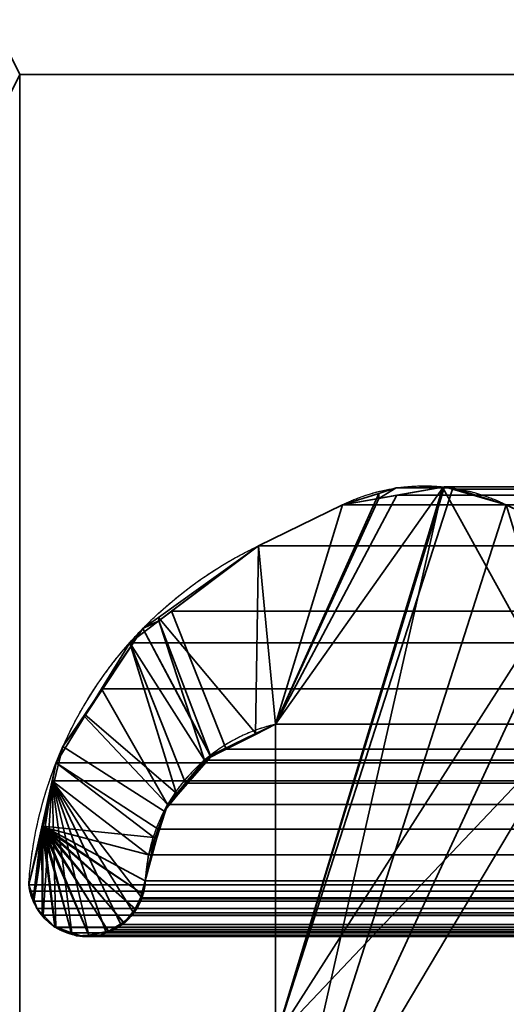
# Model space of a CAD drawing. Header units: millimetres. Extents: x -490 to 6690, y -115 to 152.
# Tile 44 of 256: x -309 to -306.57, y 8.36 to 13.27. Entities that reach past the tile are written whole.
import ezdxf

# ---------------------------------------------------------------- set-up
doc = ezdxf.new("R2010")
doc.units = ezdxf.units.MM
doc.layers.add('151', color=253, linetype='Continuous')

# ---------------------------------------------------------------- blocks, each defined once
blk = doc.blocks.new('UG_SURFACE_001')
at = {"layer": '151', "color": 252, "linetype": 'Continuous', "lineweight": 35}
for points in [[(490, -6.2, 2202.5001), (490, 133.2, 2202.5001), (-490, 133.2, 2202.5001), (-490, -6.2, 2202.5001)], [(-340, -6.2, 2052.5), (-340, 133.2, 2052.5), (340, 133.2, 2052.5), (340, -6.2, 2052.5)]]:
    blk.add_3dface(points, dxfattribs=at)
blk = doc.blocks.new('UG_SURFACE_059')
at = {"layer": '151', "color": 254, "linetype": 'Continuous', "lineweight": 35}
for points in [[(-301.31, 132.0517, -7.5), (-301.25, 131.75, -7.5), (-301.25, 5, -7.5), (-313, 106, -7.5)], [(-309, 13, 2016.5), (-305, 13, 2012.5), (-301.25, 131.75, 2008.75), (-313, 21, 2020.4999)], [(-313, 21, -7.5), (-313, 106, -7.5), (-305, 13, -7.5), (-309, 13, -7.5)], [(-305, 13, -7.5), (-313, 106, -7.5), (-301.25, 5, -7.5)], [(-313, 21, 2020.4999), (-313, 5, 2020.4999), (-309, 5, 2016.5), (-309, 13, 2016.5)], [(-309, 13, -7.5), (-313, 5, -7.5), (-313, 21, -7.5)], [(-309, 13, -7.5), (-309, 5, -7.5), (-313, 5, -7.5)], [(-309, 13, 2016.5), (-309, 5, 2016.5), (-309, 5, -7.5), (-309, 13, -7.5)], [(-305, 13, 2012.5), (-309, 13, 2016.5), (-309, 13, -7.5), (-305, 13, -7.5)]]:
    blk.add_3dface(points, dxfattribs=at)
blk = doc.blocks.new('UG_SURFACE_061')
at = {"layer": '151', "color": 254, "linetype": 'Continuous', "lineweight": 35}
for points in [[(325.25, -10, 2032.7499), (325.25, 136.75, 2032.7499), (-325.25, 136.75, 2032.7499), (-325.25, -10, 2032.7499)], [(-313, 21, 2020.4999), (-301.25, 131.75, 2008.75), (-305, 13, 2012.5), (-309, 13, 2016.5)], [(317.5, 21, 2025.0001), (317.5, -8, 2025.0001), (-317.5, -8, 2025.0001), (-317.5, 21, 2025.0001)], [(313, 5, 2020.4999), (313, 21, 2020.4999), (-313, 21, 2020.4999), (-313, 5, 2020.4999)], [(-309, 13, 2016.5), (-309, 5, 2016.5), (-313, 5, 2020.4999), (-313, 21, 2020.4999)], [(309, 13, 2016.5), (309, 5, 2016.5), (-309, 5, 2016.5), (-309, 13, 2016.5)], [(309, 13, 2016.5), (-309, 13, 2016.5), (-305, 13, 2012.5), (305, 13, 2012.5)]]:
    blk.add_3dface(points, dxfattribs=at)
blk = doc.blocks.new('UG_SURFACE_087')
at = {"layer": '151', "color": 14, "linetype": 'Continuous', "lineweight": 35}
for points in [[(317.3, -10, 2024.8001), (317.3, 19, 2024.8001), (-317.3, 19, 2024.8001), (-317.3, -10, 2024.8001)], [(313.25, 16.25, 2020.75), (313.25, -22, 2020.75), (-313.25, -22, 2020.75), (-313.25, 16.25, 2020.75)]]:
    blk.add_3dface(points, dxfattribs=at)
blk = doc.blocks.new('UG_SURFACE_088')
at = {"layer": '151', "color": 7, "linetype": 'Continuous', "lineweight": 35}
for points in [[(-313.25, 16, 2020.75), (-313.25, -22, 2020.75), (313.25, -22, 2020.75), (313.25, 16, 2020.75)], [(313, 16, 2020.4999), (313, -22, 2020.4999), (-313, -22, 2020.4999), (-313, 16, 2020.4999)]]:
    blk.add_3dface(points, dxfattribs=at)
blk = doc.blocks.new('UG_SURFACE_093')
at = {"layer": '151', "color": 253, "linetype": 'Continuous', "lineweight": 35}
for points in [[(-306.5706, 10.853, 2014.0705), (-306.8799, 10.9421, 2014.38), (-306.888, 10.9407, 2014.3881), (-307.7231, 7.26, 2015.223)], [(-306.888, 10.9407, 2014.3881), (-307.2068, 10.8848, 2014.7069), (-307.7231, 9.7575, 2015.223), (-307.7231, 8.1895, 2015.223)], [(-307.7231, 8.1895, 2015.223), (-307.7231, 7.26, 2015.223), (-306.888, 10.9407, 2014.3881)], [(-307.207, 10.9096, -7.5), (-307.1198, 10.9368, -7.5), (-306.8882, 10.9368, -7.5), (-307.7231, 9.7575, -7.5)], [(-307.7231, 8.1895, -7.5), (-307.7231, 9.7575, -7.5), (-306.8882, 10.9368, -7.5), (-306.2351, 9.7575, -7.5)], [(-307.1198, 10.9368, -7.5), (-307.207, 10.9096, -7.5), (-307.2068, 10.8848, 2014.7069)], [(-307.1198, 10.9368, -7.5), (-307.2068, 10.8848, 2014.7069), (-306.888, 10.9407, 2014.3881)], [(-306.888, 10.9407, 2014.3881), (-306.8882, 10.9368, -7.5), (-307.1198, 10.9368, -7.5)], [(-306.8882, 10.9368, -7.5), (-306.888, 10.9407, 2014.3881), (-306.8799, 10.9421, 2014.38)], [(-306.8799, 10.9421, 2014.38), (-306.8388, 10.9368, -7.5), (-306.8882, 10.9368, -7.5)], [(-306.2351, 9.7575, -7.5), (-306.8882, 10.9368, -7.5), (-306.8388, 10.9368, -7.5), (-306.5706, 10.853, -7.5)], [(-306.8799, 10.9421, 2014.38), (-306.5706, 10.853, -7.5), (-306.8388, 10.9368, -7.5)], [(-306.8799, 10.9421, 2014.38), (-306.5706, 10.853, 2014.0705), (-306.5706, 10.853, -7.5)], [(-307.3881, 10.853, -7.5), (-307.207, 10.9096, -7.5), (-307.7231, 9.7575, -7.5)], [(-307.7231, 9.7575, 2015.223), (-307.2068, 10.8848, 2014.7069), (-307.3881, 10.853, 2014.888)], [(-307.2068, 10.8848, 2014.7069), (-307.207, 10.9096, -7.5), (-307.3881, 10.853, -7.5)], [(-307.3881, 10.853, -7.5), (-307.3881, 10.853, 2014.888), (-307.2068, 10.8848, 2014.7069)], [(-307.3881, 10.853, 2014.888), (-307.8071, 10.6485, 2015.3072), (-307.8232, 9.7069, 2015.3232), (-307.7231, 9.7575, 2015.223)], [(-307.3881, 10.853, -7.5), (-307.8071, 10.6485, -7.5), (-307.8071, 10.6485, 2015.3072), (-307.3881, 10.853, 2014.888)], [(-307.8071, 10.6485, -7.5), (-307.3881, 10.853, -7.5), (-307.7231, 9.7575, -7.5)], [(-307.7231, 7.26, 2015.223), (-306.1516, 10.6485, 2013.6516), (-306.5706, 10.853, 2014.0705)], [(-306.1516, 10.6485, -7.5), (-306.5706, 10.853, -7.5), (-306.5706, 10.853, 2014.0705), (-306.1516, 10.6485, 2013.6516)], [(-306.5706, 10.853, -7.5), (-306.1516, 10.6485, -7.5), (-305.7579, 10.3669, -7.5), (-306.2351, 9.7575, -7.5)], [(-308.3073, 10.2904, -7.5), (-308.3051, 10.2738, 2015.805), (-307.8071, 10.6485, 2015.3072)], [(-307.8071, 10.6485, 2015.3072), (-307.8071, 10.6485, -7.5), (-308.3073, 10.2904, -7.5)], [(-307.7231, 9.7575, -7.5), (-307.8208, 9.7107, -7.5), (-308.3073, 10.2904, -7.5), (-307.8071, 10.6485, -7.5)], [(-308.046, 9.5941, 2015.5461), (-307.8232, 9.7069, 2015.3232), (-307.8071, 10.6485, 2015.3072), (-308.3051, 10.2738, 2015.805)], [(-306.2351, 9.7575, 2013.7351), (-306.1516, 10.6485, 2013.6516), (-307.7231, 7.26, 2015.223)], [(-308.3853, 10.2346, -7.5), (-308.4507, 10.1642, 2015.9507), (-308.3051, 10.2738, 2015.805)], [(-308.2177, 9.4093, 2015.7177), (-308.0772, 9.5783, 2015.5773), (-308.3051, 10.2738, 2015.805), (-308.4507, 10.1642, 2015.9507)], [(-308.3051, 10.2738, 2015.805), (-308.3073, 10.2904, -7.5), (-308.3853, 10.2346, -7.5)], [(-308.3853, 10.2346, -7.5), (-308.3073, 10.2904, -7.5), (-307.8208, 9.7107, -7.5), (-308.048, 9.6019, -7.5)], [(-308.3051, 10.2738, 2015.805), (-308.0772, 9.5783, 2015.5773), (-308.046, 9.5941, 2015.5461)], [(-308.3853, 10.2346, -7.5), (-308.6762, 9.7965, 2016.1762), (-308.4507, 10.1642, 2015.9507)], [(-308.3853, 10.2346, -7.5), (-308.6753, 9.8068, -7.5), (-308.6762, 9.7965, 2016.1762)], [(-308.6753, 9.8068, -7.5), (-308.3853, 10.2346, -7.5), (-308.0486, 9.6016, -7.5), (-308.2102, 9.4072, -7.5)], [(-308.048, 9.6019, -7.5), (-308.0486, 9.6016, -7.5), (-308.3853, 10.2346, -7.5)], [(-308.4507, 10.1642, 2015.9507), (-308.6762, 9.7965, 2016.1762), (-308.2616, 9.3564, 2015.7616), (-308.2177, 9.4093, 2015.7177)], [(-308.7843, 9.6459, -7.5), (-308.8183, 9.5648, 2016.3183), (-308.6762, 9.7965, 2016.1762)], [(-308.3251, 9.1894, 2015.825), (-308.2616, 9.3564, 2015.7616), (-308.6762, 9.7965, 2016.1762), (-308.8183, 9.5648, 2016.3183)], [(-308.6762, 9.7965, 2016.1762), (-308.6753, 9.8068, -7.5), (-308.7843, 9.6459, -7.5)], [(-308.2102, 9.4072, -7.5), (-308.2793, 9.324, -7.5), (-308.7843, 9.6459, -7.5), (-308.6753, 9.8068, -7.5)], [(-307.7231, 9.7575, 2015.223), (-307.8232, 9.7069, 2015.3232), (-307.8208, 9.7107, -7.5)], [(-307.8208, 9.7107, -7.5), (-307.7231, 9.7575, -7.5), (-307.7231, 9.7575, 2015.223)], [(-307.7231, 9.7575, -7.5), (-307.7231, 8.1895, -7.5), (-307.7231, 8.1895, 2015.223), (-307.7231, 9.7575, 2015.223)], [(-307.7231, 7.26, -7.5), (-306.2351, 9.7575, -7.5), (-306.2351, 8.1895, -7.5)], [(-306.2351, 9.7575, -7.5), (-307.7231, 7.26, -7.5), (-307.7231, 8.1895, -7.5)], [(-307.7231, 7.26, 2015.223), (-306.2351, 8.1895, 2013.7351), (-306.2351, 9.7575, 2013.7351)], [(-308.048, 9.6019, -7.5), (-307.8208, 9.7107, -7.5), (-307.8232, 9.7069, 2015.3232)], [(-307.8232, 9.7069, 2015.3232), (-308.046, 9.5941, 2015.5461), (-308.048, 9.6019, -7.5)], [(-308.8183, 9.5648, 2016.3183), (-308.7843, 9.6459, -7.5), (-308.8823, 9.2485, -7.5)], [(-308.8823, 9.2485, -7.5), (-308.7843, 9.6459, -7.5), (-308.2793, 9.324, -7.5), (-308.3152, 9.1906, -7.5)], [(-308.2102, 9.4072, -7.5), (-308.0486, 9.6016, -7.5), (-308.046, 9.5941, 2015.5461)], [(-308.046, 9.5941, 2015.5461), (-308.0772, 9.5783, 2015.5773), (-308.2102, 9.4072, -7.5)], [(-308.0486, 9.6016, -7.5), (-308.048, 9.6019, -7.5), (-308.046, 9.5941, 2015.5461)], [(-308.8823, 9.2485, -7.5), (-308.8897, 9.2458, 2016.3896), (-308.8183, 9.5648, 2016.3183)], [(-308.8183, 9.5648, 2016.3183), (-308.8897, 9.2458, 2016.3896), (-308.3566, 9.1064, 2015.8565), (-308.3251, 9.1894, 2015.825)], [(-308.0772, 9.5783, 2015.5773), (-308.2177, 9.4093, 2015.7177), (-308.2102, 9.4072, -7.5)], [(-308.2793, 9.324, -7.5), (-308.2102, 9.4072, -7.5), (-308.2177, 9.4093, 2015.7177), (-308.2616, 9.3564, 2015.7616)], [(-308.2616, 9.3564, 2015.7616), (-308.3251, 9.1894, 2015.825), (-308.3152, 9.1906, -7.5)], [(-308.3152, 9.1906, -7.5), (-308.2793, 9.324, -7.5), (-308.2616, 9.3564, 2015.7616)], [(-308.8897, 9.2458, 2016.3896), (-308.8823, 9.2485, -7.5), (-308.9546, 8.9555, -7.5)], [(-308.9295, 8.8821, -7.5), (-308.9546, 8.9555, -7.5), (-308.8823, 9.2485, -7.5)], [(-308.9546, 8.9555, -7.5), (-308.9546, 8.9555, 2016.4545), (-308.8897, 9.2458, 2016.3896)], [(-308.8897, 9.2458, 2016.3896), (-308.9546, 8.9555, 2016.4545), (-308.9492, 8.9241, 2016.4492), (-308.9323, 8.8826, 2016.4323)], [(-308.8897, 9.2458, 2016.3896), (-308.9323, 8.8826, 2016.4323), (-308.9142, 8.838, 2016.4142), (-308.8877, 8.8106, 2016.3877)], [(-308.8823, 9.2485, -7.5), (-308.8864, 8.8087, -7.5), (-308.9148, 8.8389, -7.5), (-308.9295, 8.8821, -7.5)], [(-308.8897, 9.2458, 2016.3896), (-308.7406, 8.717, 2016.2406), (-308.6841, 8.6981, 2016.1841), (-308.6553, 8.7041, 2016.1552)], [(-308.8897, 9.2458, 2016.3896), (-308.4217, 8.8343, 2015.9216), (-308.3917, 8.8857, 2015.8918), (-308.3864, 8.9116, 2015.8863)], [(-308.8241, 8.7448, 2016.324), (-308.7406, 8.717, 2016.2406), (-308.8897, 9.2458, 2016.3896)], [(-308.8897, 9.2458, 2016.3896), (-308.481, 8.7699, 2015.981), (-308.4399, 8.8031, 2015.94), (-308.4217, 8.8343, 2015.9216)], [(-308.6553, 8.7041, 2016.1552), (-308.5569, 8.7248, 2016.057), (-308.8897, 9.2458, 2016.3896)], [(-308.5569, 8.7248, 2016.057), (-308.5297, 8.7305, 2016.0298), (-308.481, 8.7699, 2015.981), (-308.8897, 9.2458, 2016.3896)], [(-308.3864, 8.9116, 2015.8863), (-308.3731, 8.9755, 2015.8732), (-308.3566, 9.1064, 2015.8565), (-308.8897, 9.2458, 2016.3896)], [(-308.8823, 9.2485, -7.5), (-308.8235, 8.7462, -7.5), (-308.8304, 8.7491, -7.5), (-308.8864, 8.8087, -7.5)], [(-308.8823, 9.2485, -7.5), (-308.4228, 8.8344, -7.5), (-308.4795, 8.765, -7.5)], [(-308.8823, 9.2485, -7.5), (-308.3731, 8.9755, -7.5), (-308.3899, 8.9121, -7.5)], [(-308.3899, 8.9121, -7.5), (-308.4048, 8.8564, -7.5), (-308.4228, 8.8344, -7.5), (-308.8823, 9.2485, -7.5)], [(-308.8823, 9.2485, -7.5), (-308.6548, 8.7042, -7.5), (-308.7164, 8.7021, -7.5), (-308.7405, 8.712, -7.5)], [(-308.4795, 8.765, -7.5), (-308.4828, 8.761, -7.5), (-308.5587, 8.7234, -7.5), (-308.8823, 9.2485, -7.5)], [(-308.5587, 8.7234, -7.5), (-308.5932, 8.7063, -7.5), (-308.6548, 8.7042, -7.5), (-308.8823, 9.2485, -7.5)], [(-308.7405, 8.712, -7.5), (-308.8235, 8.7462, -7.5), (-308.8823, 9.2485, -7.5)], [(-308.3152, 9.1906, -7.5), (-308.3731, 8.9755, -7.5), (-308.8823, 9.2485, -7.5)], [(-308.3731, 8.9755, -7.5), (-308.3152, 9.1906, -7.5), (-308.3251, 9.1894, 2015.825)], [(-308.3251, 9.1894, 2015.825), (-308.3566, 9.1064, 2015.8565), (-308.3731, 8.9755, -7.5)], [(-308.3566, 9.1064, 2015.8565), (-308.3731, 8.9755, 2015.8732), (-308.3731, 8.9755, -7.5)], [(-308.9546, 8.9555, -7.5), (-308.9295, 8.8821, -7.5), (-308.9323, 8.8826, 2016.4323)], [(-308.9323, 8.8826, 2016.4323), (-308.9492, 8.9241, 2016.4492), (-308.9546, 8.9555, -7.5)], [(-308.9492, 8.9241, 2016.4492), (-308.9546, 8.9555, 2016.4545), (-308.9546, 8.9555, -7.5)], [(-308.3899, 8.9121, -7.5), (-308.3731, 8.9755, -7.5), (-308.3731, 8.9755, 2015.8732)], [(-308.3731, 8.9755, 2015.8732), (-308.3864, 8.9116, 2015.8863), (-308.3899, 8.9121, -7.5)], [(-308.4228, 8.8344, -7.5), (-308.4048, 8.8564, -7.5), (-308.3864, 8.9116, 2015.8863)], [(-308.3864, 8.9116, 2015.8863), (-308.3917, 8.8857, 2015.8918), (-308.4228, 8.8344, -7.5)], [(-308.4048, 8.8564, -7.5), (-308.3899, 8.9121, -7.5), (-308.3864, 8.9116, 2015.8863)], [(-308.9142, 8.838, 2016.4142), (-308.9323, 8.8826, 2016.4323), (-308.9295, 8.8821, -7.5)], [(-308.9295, 8.8821, -7.5), (-308.9148, 8.8389, -7.5), (-308.9142, 8.838, 2016.4142)], [(-308.3917, 8.8857, 2015.8918), (-308.4217, 8.8343, 2015.9216), (-308.4228, 8.8344, -7.5)], [(-308.9148, 8.8389, -7.5), (-308.8864, 8.8087, -7.5), (-308.8877, 8.8106, 2016.3877)], [(-308.8877, 8.8106, 2016.3877), (-308.9142, 8.838, 2016.4142), (-308.9148, 8.8389, -7.5)], [(-308.8241, 8.7448, 2016.324), (-308.8877, 8.8106, 2016.3877), (-308.8864, 8.8087, -7.5)], [(-308.8864, 8.8087, -7.5), (-308.8304, 8.7491, -7.5), (-308.8241, 8.7448, 2016.324)], [(-308.4399, 8.8031, 2015.94), (-308.481, 8.7699, 2015.981), (-308.4795, 8.765, -7.5)], [(-308.4795, 8.765, -7.5), (-308.4228, 8.8344, -7.5), (-308.4217, 8.8343, 2015.9216)], [(-308.4217, 8.8343, 2015.9216), (-308.4399, 8.8031, 2015.94), (-308.4795, 8.765, -7.5)], [(-308.5587, 8.7234, -7.5), (-308.4828, 8.761, -7.5), (-308.481, 8.7699, 2015.981)], [(-308.481, 8.7699, 2015.981), (-308.5297, 8.7305, 2016.0298), (-308.5587, 8.7234, -7.5)], [(-308.4828, 8.761, -7.5), (-308.4795, 8.765, -7.5), (-308.481, 8.7699, 2015.981)], [(-308.7406, 8.717, 2016.2406), (-308.8241, 8.7448, 2016.324), (-308.8235, 8.7462, -7.5)], [(-308.8235, 8.7462, -7.5), (-308.7405, 8.712, -7.5), (-308.7406, 8.717, 2016.2406)], [(-308.7406, 8.717, 2016.2406), (-308.7405, 8.712, -7.5), (-308.7164, 8.7021, -7.5)], [(-308.6841, 8.6981, 2016.1841), (-308.7406, 8.717, 2016.2406), (-308.7164, 8.7021, -7.5)], [(-308.7164, 8.7021, -7.5), (-308.6548, 8.7042, -7.5), (-308.6553, 8.7041, 2016.1552)], [(-308.6553, 8.7041, 2016.1552), (-308.6841, 8.6981, 2016.1841), (-308.7164, 8.7021, -7.5)], [(-308.5569, 8.7248, 2016.057), (-308.6553, 8.7041, 2016.1552), (-308.6548, 8.7042, -7.5)], [(-308.6548, 8.7042, -7.5), (-308.5932, 8.7063, -7.5), (-308.5569, 8.7248, 2016.057)], [(-308.5932, 8.7063, -7.5), (-308.5587, 8.7234, -7.5), (-308.5569, 8.7248, 2016.057)], [(-308.5297, 8.7305, 2016.0298), (-308.5569, 8.7248, 2016.057), (-308.5587, 8.7234, -7.5)]]:
    blk.add_3dface(points, dxfattribs=at)
blk = doc.blocks.new('UG_SURFACE_094')
at = {"layer": '151', "color": 253, "linetype": 'Continuous', "lineweight": 35}
for points in [[(-307.7231, 8.1895, 2015.223), (-307.7231, 9.7575, 2015.223), (-307.1167, 10.9006, 2014.6167), (-306.8799, 10.9421, 2014.38)], [(-306.8799, 10.9421, 2014.38), (-306.8397, 10.9305, 2014.3397), (-307.7231, 8.1895, 2015.223)], [(-306.8397, 10.9305, 2014.3397), (-306.5706, 10.853, 2014.0705), (-306.1516, 10.6485, 2013.6516), (-307.7231, 8.1895, 2015.223)], [(-307.1167, 10.9006, 2014.6167), (307.1167, 10.9006, 2014.6167), (306.8799, 10.9421, 2014.38)], [(-306.8799, 10.9421, 2014.38), (-307.1167, 10.9006, 2014.6167), (306.8799, 10.9421, 2014.38)], [(306.8799, 10.9421, 2014.38), (306.8397, 10.9305, 2014.3397), (-306.8397, 10.9305, 2014.3397), (-306.8799, 10.9421, 2014.38)], [(306.5706, 10.853, 2014.0705), (-306.5706, 10.853, 2014.0705), (-306.8397, 10.9305, 2014.3397), (306.8397, 10.9305, 2014.3397)], [(-307.8071, 10.6485, 2015.3072), (-307.3881, 10.853, 2014.888), (-307.1167, 10.9006, 2014.6167), (-307.7231, 9.7575, 2015.223)], [(307.1167, 10.9006, 2014.6167), (-307.1167, 10.9006, 2014.6167), (-307.3881, 10.853, 2014.888), (307.3881, 10.853, 2014.888)], [(-307.3881, 10.853, 2014.888), (-307.8071, 10.6485, 2015.3072), (307.8071, 10.6485, 2015.3072), (307.3881, 10.853, 2014.888)], [(-306.1516, 10.6485, 2013.6516), (-306.5706, 10.853, 2014.0705), (306.5706, 10.853, 2014.0705), (306.1516, 10.6485, 2013.6516)], [(307.8071, 10.6485, 2015.3072), (-307.8071, 10.6485, 2015.3072), (-308.2418, 10.3214, 2015.7418), (308.2418, 10.3214, 2015.7418)], [(-307.7231, 9.7575, 2015.223), (-307.9689, 9.6331, 2015.4688), (-308.2418, 10.3214, 2015.7418), (-307.8071, 10.6485, 2015.3072)], [(-307.7231, 7.26, 2015.223), (-306.1516, 10.6485, 2013.6516), (-306.2351, 9.7575, 2013.7351)], [(-306.1516, 10.6485, 2013.6516), (-307.7231, 7.26, 2015.223), (-307.7231, 8.1895, 2015.223)], [(308.4507, 10.1642, 2015.9507), (308.2418, 10.3214, 2015.7418), (-308.2418, 10.3214, 2015.7418), (-308.4507, 10.1642, 2015.9507)], [(-307.9689, 9.6331, 2015.4688), (-308.0772, 9.5783, 2015.5773), (-308.4507, 10.1642, 2015.9507), (-308.2418, 10.3214, 2015.7418)], [(-308.5917, 9.9344, 2016.0916), (308.5917, 9.9344, 2016.0916), (308.4507, 10.1642, 2015.9507)], [(-308.4507, 10.1642, 2015.9507), (-308.5917, 9.9344, 2016.0916), (308.4507, 10.1642, 2015.9507)], [(-308.1722, 9.464, 2015.6722), (-308.2616, 9.3564, 2015.7616), (-308.5917, 9.9344, 2016.0916), (-308.4507, 10.1642, 2015.9507)], [(-308.4507, 10.1642, 2015.9507), (-308.0772, 9.5783, 2015.5773), (-308.1722, 9.464, 2015.6722)], [(308.8183, 9.5648, 2016.3183), (308.5917, 9.9344, 2016.0916), (-308.5917, 9.9344, 2016.0916), (-308.8183, 9.5648, 2016.3183)], [(-308.8183, 9.5648, 2016.3183), (-308.5917, 9.9344, 2016.0916), (-308.2616, 9.3564, 2015.7616), (-308.3079, 9.2345, 2015.8079)], [(307.9689, 9.6331, 2015.4688), (-307.9689, 9.6331, 2015.4688), (-307.7231, 9.7575, 2015.223), (307.7231, 9.7575, 2015.223)], [(-307.7231, 9.7575, 2015.223), (-307.7231, 8.1895, 2015.223), (307.7231, 8.1895, 2015.223), (307.7231, 9.7575, 2015.223)], [(-307.7231, 7.26, 2015.223), (-306.2351, 9.7575, 2013.7351), (-306.2351, 8.1895, 2013.7351)], [(-308.0772, 9.5783, 2015.5773), (-307.9689, 9.6331, 2015.4688), (307.9689, 9.6331, 2015.4688), (308.0772, 9.5783, 2015.5773)], [(-308.8183, 9.5648, 2016.3183), (-308.8385, 9.4747, 2016.3386), (308.8385, 9.4747, 2016.3386)], [(-308.3079, 9.2345, 2015.8079), (-308.3566, 9.1064, 2015.8565), (-308.8385, 9.4747, 2016.3386), (-308.8183, 9.5648, 2016.3183)], [(-308.8183, 9.5648, 2016.3183), (308.8385, 9.4747, 2016.3386), (308.8183, 9.5648, 2016.3183)], [(308.0772, 9.5783, 2015.5773), (-308.1722, 9.464, 2015.6722), (-308.0772, 9.5783, 2015.5773)], [(308.0772, 9.5783, 2015.5773), (308.1722, 9.464, 2015.6722), (-308.1722, 9.464, 2015.6722)], [(308.8385, 9.4747, 2016.3386), (-308.8385, 9.4747, 2016.3386), (-308.9546, 8.9555, 2016.4545), (308.9546, 8.9555, 2016.4545)], [(-308.929, 8.8743, 2016.4289), (-308.9492, 8.9241, 2016.4492), (-308.9546, 8.9555, 2016.4545), (-308.8385, 9.4747, 2016.3386)], [(-308.8385, 9.4747, 2016.3386), (-308.8824, 8.8051, 2016.3825), (-308.9142, 8.838, 2016.4142), (-308.929, 8.8743, 2016.4289)], [(-308.8198, 8.7434, 2016.3198), (-308.8241, 8.7448, 2016.324), (-308.8824, 8.8051, 2016.3825), (-308.8385, 9.4747, 2016.3386)], [(-308.8385, 9.4747, 2016.3386), (-308.7392, 8.7165, 2016.2392), (-308.8198, 8.7434, 2016.3198)], [(-308.8385, 9.4747, 2016.3386), (-308.5704, 8.722, 2016.0704), (-308.6553, 8.7041, 2016.1552)], [(-308.8385, 9.4747, 2016.3386), (-308.4948, 8.7587, 2015.9948), (-308.5297, 8.7305, 2016.0298), (-308.5704, 8.722, 2016.0704)], [(-308.8385, 9.4747, 2016.3386), (-308.3566, 9.1064, 2015.8565), (-308.3731, 8.9755, 2015.8732), (-308.3907, 8.8909, 2015.8906)], [(-308.6553, 8.7041, 2016.1552), (-308.6841, 8.6981, 2016.1841), (-308.7392, 8.7165, 2016.2392), (-308.8385, 9.4747, 2016.3386)], [(-308.3907, 8.8909, 2015.8906), (-308.3917, 8.8857, 2015.8918), (-308.4324, 8.8159, 2015.9323), (-308.8385, 9.4747, 2016.3386)], [(-308.4324, 8.8159, 2015.9323), (-308.4399, 8.8031, 2015.94), (-308.4948, 8.7587, 2015.9948), (-308.8385, 9.4747, 2016.3386)], [(-308.2616, 9.3564, 2015.7616), (-308.1722, 9.464, 2015.6722), (308.1722, 9.464, 2015.6722), (308.2616, 9.3564, 2015.7616)], [(308.2616, 9.3564, 2015.7616), (-308.3079, 9.2345, 2015.8079), (-308.2616, 9.3564, 2015.7616)], [(308.2616, 9.3564, 2015.7616), (308.3079, 9.2345, 2015.8079), (-308.3079, 9.2345, 2015.8079)], [(-308.3566, 9.1064, 2015.8565), (-308.3079, 9.2345, 2015.8079), (308.3079, 9.2345, 2015.8079), (308.3566, 9.1064, 2015.8565)], [(308.3731, 8.9755, 2015.8732), (-308.3731, 8.9755, 2015.8732), (-308.3566, 9.1064, 2015.8565)], [(308.3566, 9.1064, 2015.8565), (308.3731, 8.9755, 2015.8732), (-308.3566, 9.1064, 2015.8565)], [(308.9546, 8.9555, 2016.4545), (-308.9546, 8.9555, 2016.4545), (-308.9492, 8.9241, 2016.4492)], [(308.9492, 8.9241, 2016.4492), (308.9546, 8.9555, 2016.4545), (-308.9492, 8.9241, 2016.4492)], [(308.3907, 8.8909, 2015.8906), (-308.3907, 8.8909, 2015.8906), (-308.3731, 8.9755, 2015.8732), (308.3731, 8.9755, 2015.8732)], [(-308.9492, 8.9241, 2016.4492), (-308.929, 8.8743, 2016.4289), (308.929, 8.8743, 2016.4289), (308.9492, 8.9241, 2016.4492)], [(308.9142, 8.838, 2016.4142), (-308.929, 8.8743, 2016.4289), (-308.9142, 8.838, 2016.4142)], [(308.9142, 8.838, 2016.4142), (308.929, 8.8743, 2016.4289), (-308.929, 8.8743, 2016.4289)], [(308.3917, 8.8857, 2015.8918), (-308.4324, 8.8159, 2015.9323), (-308.3917, 8.8857, 2015.8918)], [(308.3917, 8.8857, 2015.8918), (308.4324, 8.8159, 2015.9323), (-308.4324, 8.8159, 2015.9323)], [(-308.3917, 8.8857, 2015.8918), (308.3907, 8.8909, 2015.8906), (308.3917, 8.8857, 2015.8918)], [(-308.3917, 8.8857, 2015.8918), (-308.3907, 8.8909, 2015.8906), (308.3907, 8.8909, 2015.8906)], [(-308.9142, 8.838, 2016.4142), (-308.8824, 8.8051, 2016.3825), (308.8824, 8.8051, 2016.3825), (308.9142, 8.838, 2016.4142)], [(308.8824, 8.8051, 2016.3825), (-308.8824, 8.8051, 2016.3825), (-308.8241, 8.7448, 2016.324)], [(308.8241, 8.7448, 2016.324), (308.8824, 8.8051, 2016.3825), (-308.8241, 8.7448, 2016.324)], [(308.4399, 8.8031, 2015.94), (-308.4948, 8.7587, 2015.9948), (-308.4399, 8.8031, 2015.94)], [(308.4399, 8.8031, 2015.94), (308.4948, 8.7587, 2015.9948), (-308.4948, 8.7587, 2015.9948)], [(-308.4399, 8.8031, 2015.94), (308.4324, 8.8159, 2015.9323), (308.4399, 8.8031, 2015.94)], [(-308.4399, 8.8031, 2015.94), (-308.4324, 8.8159, 2015.9323), (308.4324, 8.8159, 2015.9323)], [(-308.5297, 8.7305, 2016.0298), (308.4948, 8.7587, 2015.9948), (308.5297, 8.7305, 2016.0298)], [(-308.5297, 8.7305, 2016.0298), (-308.4948, 8.7587, 2015.9948), (308.4948, 8.7587, 2015.9948)], [(-308.8241, 8.7448, 2016.324), (-308.8198, 8.7434, 2016.3198), (308.8198, 8.7434, 2016.3198), (308.8241, 8.7448, 2016.324)], [(308.8198, 8.7434, 2016.3198), (-308.8198, 8.7434, 2016.3198), (-308.7392, 8.7165, 2016.2392), (308.7392, 8.7165, 2016.2392)], [(308.7392, 8.7165, 2016.2392), (-308.7392, 8.7165, 2016.2392), (-308.6841, 8.6981, 2016.1841)], [(308.6841, 8.6981, 2016.1841), (308.7392, 8.7165, 2016.2392), (-308.6841, 8.6981, 2016.1841)], [(-308.6841, 8.6981, 2016.1841), (-308.6553, 8.7041, 2016.1552), (308.6553, 8.7041, 2016.1552), (308.6841, 8.6981, 2016.1841)], [(308.6553, 8.7041, 2016.1552), (-308.6553, 8.7041, 2016.1552), (-308.5704, 8.722, 2016.0704), (308.5704, 8.722, 2016.0704)], [(308.5297, 8.7305, 2016.0298), (-308.5704, 8.722, 2016.0704), (-308.5297, 8.7305, 2016.0298)], [(308.5297, 8.7305, 2016.0298), (308.5704, 8.722, 2016.0704), (-308.5704, 8.722, 2016.0704)]]:
    blk.add_3dface(points, dxfattribs=at)

msp = doc.modelspace()

# ---------------------------------------------------------------- linework, layer by layer
at = {"layer": '151', "linetype": 'Continuous', "lineweight": -3}
for p, q in [((-309, 13, 2016.5), (-305, 13, 2012.5)), ((-309, 13, 2016.5), (-309, 13, -7.5)), ((-309, 13, 2016.5), (-309, 5, 2016.5)), ((309, 13, 2016.5), (-309, 13, 2016.5)), ((-305, 13, 2012.5), (-309, 13, 2016.5)), ((-305, 13, -7.5), (-309, 13, -7.5)), ((-309, 13, 2016.5), (-309, 5, 2016.5)), ((-309, 13, -7.5), (-309, 5, -7.5)), ((-307.3881, 10.853, -7.5), (-307.8071, 10.6485, -7.5)), ((-307.3881, 10.853, 2014.8881), (-307.8071, 10.6485, 2015.3071)), ((-307.3881, 10.853, 2014.8881), (-307.8071, 10.6485, 2015.3071)), ((-307.3881, 10.853, 2014.8881), (-307.3881, 10.853, -7.5)), ((307.3881, 10.853, 2014.8881), (-307.3881, 10.853, 2014.8881)), ((306.5706, 10.853, 2014.0706), (-306.5706, 10.853, 2014.0706)), ((-306.5706, 10.853, 2014.0706), (-306.5706, 10.853, -7.5)), ((307.8071, 10.6485, 2015.3071), (-307.8071, 10.6485, 2015.3071)), ((-307.8071, 10.6485, 2015.3071), (-307.8071, 10.6485, -7.5)), ((-307.7231, 9.7575, 2015.2231), (-307.7231, 8.1895, 2015.2231)), ((-307.7231, 9.7575, 2015.2231), (-307.7231, 9.7575, -7.5)), ((-307.7231, 9.7575, -7.5), (-307.7231, 8.1895, -7.5)), ((-307.7231, 9.7575, 2015.2231), (-307.7231, 8.1895, 2015.2231)), ((307.7231, 9.7575, 2015.2231), (-307.7231, 9.7575, 2015.2231)), ((-308.9546, 8.9555, 2016.4546), (-308.9546, 8.9555, -7.5)), ((308.9546, 8.9555, 2016.4546), (-308.9546, 8.9555, 2016.4546)), ((-308.3731, 8.9755, -7.5), (-308.3731, 8.9755, 2015.8731)), ((-308.3731, 8.9755, 2015.8731), (308.3731, 8.9755, 2015.8731))]:
    msp.add_line(p, q, dxfattribs=at)
at = {"layer": '151', "linetype": 'Continuous', "lineweight": -3, "extrusion": (0, 0, -1)}
for centre, radius, start, end in [((306.9793, 10.0155, 7.5), 0.9319, 63.9845, 116.0155), ((306.9388, 8.8246, 7.5), 2.02, 3.7156, 64.5425), ((308.6646, 8.9893, 7.5), 0.2919, 182.7186, 353.3417)]:
    msp.add_arc(centre, radius, start, end, dxfattribs=at)
at = {"layer": '151', "linetype": 'Continuous', "lineweight": -3}
msp.add_arc((-307.5295, 8.9354, -7.5), 0.8445, 103.2518, 177.2814, dxfattribs=at)
for points, weights in [([(-307.3881, 10.853, 2014.8881), (-307.1946, 10.9474, 2014.6946), (-306.9793, 10.9812, 2014.4793), (-306.764, 10.9474, 2014.264), (-306.5706, 10.853, 2014.0706)], [1, 0.949337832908, 0.932450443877, 0.949337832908, 1]), ([(-307.3881, 10.853, 2014.8881), (-307.1946, 10.9474, 2014.6946), (-306.9793, 10.9812, 2014.4793), (-306.764, 10.9474, 2014.264), (-306.5706, 10.853, 2014.0706)], [1, 0.949337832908, 0.932450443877, 0.949337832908, 1]), ([(-308.9546, 8.9555, 2016.4546), (-308.919, 9.5034, 2016.419), (-308.6954, 10.0152, 2016.1954), (-308.3029, 10.4125, 2015.8029), (-307.8071, 10.6485, 2015.3071)], [1, 0.93119730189, 0.908263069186, 0.93119730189, 1]), ([(-308.9546, 8.9555, 2016.4546), (-308.919, 9.5034, 2016.419), (-308.6954, 10.0152, 2016.1954), (-308.3029, 10.4125, 2015.8029), (-307.8071, 10.6485, 2015.3071)], [1, 0.93119730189, 0.908263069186, 0.93119730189, 1]), ([(-307.7231, 9.7575, 2015.2231), (-307.9983, 9.6927, 2015.4983), (-308.2294, 9.5172, 2015.7294), (-308.3597, 9.2579, 2015.8597), (-308.3731, 8.9755, 2015.8731)], [1, 0.899239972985, 0.865653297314, 0.899239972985, 1]), ([(-307.7231, 9.7575, 2015.2231), (-307.9983, 9.6927, 2015.4983), (-308.2294, 9.5172, 2015.7294), (-308.3597, 9.2579, 2015.8597), (-308.3731, 8.9755, 2015.8731)], [1, 0.899239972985, 0.865653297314, 0.899239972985, 1])]:
    msp.add_rational_spline(points, weights, degree=4, dxfattribs=at)
msp.add_rational_spline([(-308.3731, 8.9755, 2015.8731), (-308.3778, 8.8767, 2015.8778), (-308.4306, 8.7522, 2015.9306), (-308.5558, 8.701, 2016.0558), (-308.7534, 8.6942, 2016.2534), (-308.8819, 8.7367, 2016.3819), (-308.9431, 8.8573, 2016.4431), (-308.9546, 8.9555, 2016.4546)], [1, 1, 0.953337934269, 1, 1, 0.953337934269, 1, 1], degree=4, knots=[0, 0, 0, 0, 0, 0.5, 0.5, 0.5, 1, 1, 1, 1, 1], dxfattribs=at)
msp.add_rational_spline([(-308.3731, 8.9755, 2015.8731), (-308.3778, 8.8767, 2015.8778), (-308.4306, 8.7522, 2015.9306), (-308.5558, 8.701, 2016.0558), (-308.7534, 8.6942, 2016.2534), (-308.8819, 8.7367, 2016.3819), (-308.9431, 8.8573, 2016.4431), (-308.9546, 8.9555, 2016.4546)], [1, 1, 0.953337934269, 1, 1, 0.953337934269, 1, 1], degree=4, knots=[0, 0, 0, 0, 0, 0.5, 0.5, 0.5, 1, 1, 1, 1, 1], dxfattribs=at)

# ---------------------------------------------------------------- block references
for name in ['UG_SURFACE_059', 'UG_SURFACE_061', 'UG_SURFACE_001', 'UG_SURFACE_087', 'UG_SURFACE_088', 'UG_SURFACE_093', 'UG_SURFACE_094']:
    msp.add_blockref(name, (0, 0), dxfattribs=at)

doc.saveas('drawing.dxf')
